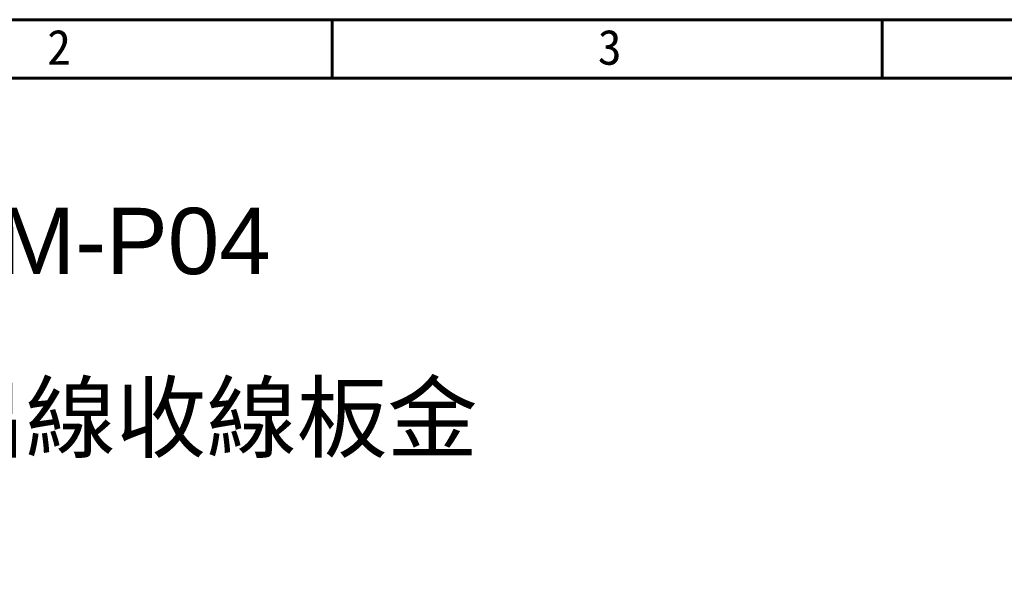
# Model space of a CAD drawing. Header units: millimetres. Extents: x 399 to 6076, y -1991 to 1602.
# Tile 108 of 256: x 5206 to 5295, y -658 to -606. Entities that reach past the tile are written whole.
import ezdxf

# ---------------------------------------------------------------- set-up
doc = ezdxf.new("R2010")
doc.units = ezdxf.units.MM
doc.layers.add('AM_0', color=7, linetype='Continuous', lineweight=50)
doc.layers.add('BORDER', color=7, linetype='Continuous')
doc.styles.get("Standard").update_dxf_attribs({"font": 'arial.ttf'})
doc.styles.add('標題欄', font='txt')

# ---------------------------------------------------------------- blocks, each defined once
blk = doc.blocks.new('A4-英文圖框-橫式')
at = {"layer": 'BORDER', "color": 123, "linetype": 'Continuous', "lineweight": 60, "ltscale": 25.4}
for p, q in [((2251.197, 183.498), (2251.197, 188.794)), ((2300.947, 183.498), (2300.947, 188.794)), ((2151.697, 183.498), (2549.792, 183.498))]:
    blk.add_line(p, q, dxfattribs=at)
blk.add_lwpolyline([(2151.697, 188.794), (2555.087, 188.794), (2555.087, -95.061), (2151.697, -95.061)], close=True, dxfattribs=at)
at = {"color": 60, "style": '標題欄'}
for s, p in [('2', (2225.413, 184.716)), ('3', (2275.221, 184.716))]:
    blk.add_text(s, height=3.177, dxfattribs=at).set_placement(p)

msp = doc.modelspace()

# ---------------------------------------------------------------- block references
msp.add_blockref('A4-英文圖框-橫式', (2982.929, -795.105))

# ---------------------------------------------------------------- texts
at = {"layer": 'AM_0'}
for s, p in [('CHS2C-S20-WM-P04', (5147.079, -629.331)), ('P04:搭配90度出線收線板金', (5147.079, -645.297))]:
    msp.add_text(s, height=6, dxfattribs=at).set_placement(p)

doc.saveas('drawing.dxf')
